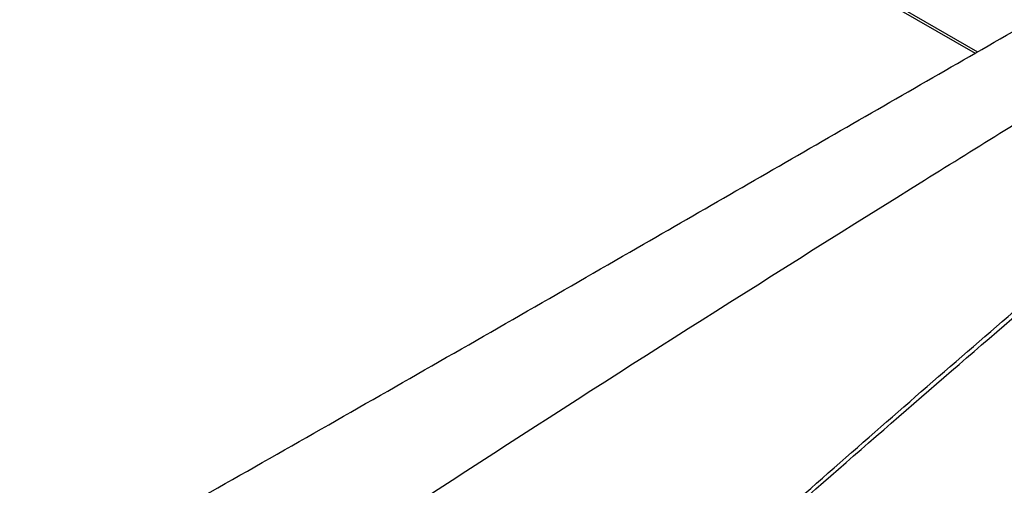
# Model space of a CAD drawing. Header units: millimetres. Extents: x -0.387 to 0.594, y -0.166 to 0.447.
# Tile 84 of 109: x 0.464 to 0.497, y -0.009 to 0.006. Entities that reach past the tile are written whole.
import ezdxf

# ---------------------------------------------------------------- set-up
doc = ezdxf.new("R2010")
doc.units = ezdxf.units.MM
doc.layers.add('FORMAT', color=7, linetype='Continuous')

msp = doc.modelspace()

# ---------------------------------------------------------------- linework, layer by layer
at = {"layer": 'FORMAT', "color": 7, "linetype": 'Continuous', "lineweight": 25}
for p, q in [((0.413823, 0.052067), (0.495601, 0.00486)), ((0.413903, 0.052118), (0.495685, 0.004908))]:
    msp.add_line(p, q, dxfattribs=at)
for points, knots in [([(0.446873, -0.056805), (0.449091, -0.05474), (0.453575, -0.050564), (0.460378, -0.044448), (0.467271, -0.038414), (0.474205, -0.032523), (0.481171, -0.026777), (0.488164, -0.021181), (0.495183, -0.015734), (0.502231, -0.010436), (0.510902, -0.004131), (0.521209, 0.003042), (0.533175, 0.010882), (0.545191, 0.018307), (0.553221, 0.022862), (0.557238, 0.025141)], [0, 0, 0, 0, 0.0622011, 0.1257859, 0.1893966, 0.2530847, 0.3167988, 0.3803836, 0.4439939, 0.5076815, 0.5713951, 0.6782397, 0.7852056, 0.8925407, 1, 1, 1, 1]), ([(0.557831, 0.019816), (0.555534, 0.018521), (0.550858, 0.015883), (0.543804, 0.011696), (0.536669, 0.007302), (0.529539, 0.002736), (0.522421, -0.001993), (0.515322, -0.006881), (0.50824, -0.011928), (0.501175, -0.017137), (0.492762, -0.023545), (0.483024, -0.031273), (0.471991, -0.040475), (0.46102, -0.050037), (0.453786, -0.056721), (0.450166, -0.060064)], [0, 0, 0, 0, 0.062973, 0.128199, 0.193452, 0.258786, 0.324147, 0.389373, 0.454626, 0.51996, 0.585321, 0.68872, 0.792227, 0.896059, 1, 1, 1, 1]), ([(0.46474, -0.012791), (0.466063, -0.012046), (0.470032, -0.009813), (0.476586, -0.006081), (0.483983, -0.001832), (0.490934, 0.00218), (0.495283, 0.004678), (0.497457, 0.005927)], [0, 0, 0, 0, 0.119232, 0.357698, 0.596198, 0.798093, 1, 1, 1, 1]), ([(0.464396, -0.018379), (0.469311, -0.01514), (0.479142, -0.00866), (0.490772, -0.001294), (0.497484, 0.002858), (0.499266, 0.00396)], [0, 0, 0, 0, 0.423364, 0.846858, 1, 1, 1, 1]), ([(0.486655, -0.012675), (0.48872, -0.010847), (0.492838, -0.007202), (0.496954, -0.003667), (0.499005, -0.001906)], [0, 0, 0, 0, 0.501672, 1, 1, 1, 1]), ([(0.46514, -0.032648), (0.46812, -0.029831), (0.474083, -0.024197), (0.48273, -0.016324), (0.491065, -0.008914), (0.496402, -0.004323), (0.499071, -0.002027)], [0, 0, 0, 0, 0.264083, 0.528364, 0.764111, 1, 1, 1, 1])]:
    msp.add_open_spline(points, degree=3, knots=knots, dxfattribs=at)

doc.saveas('drawing.dxf')
